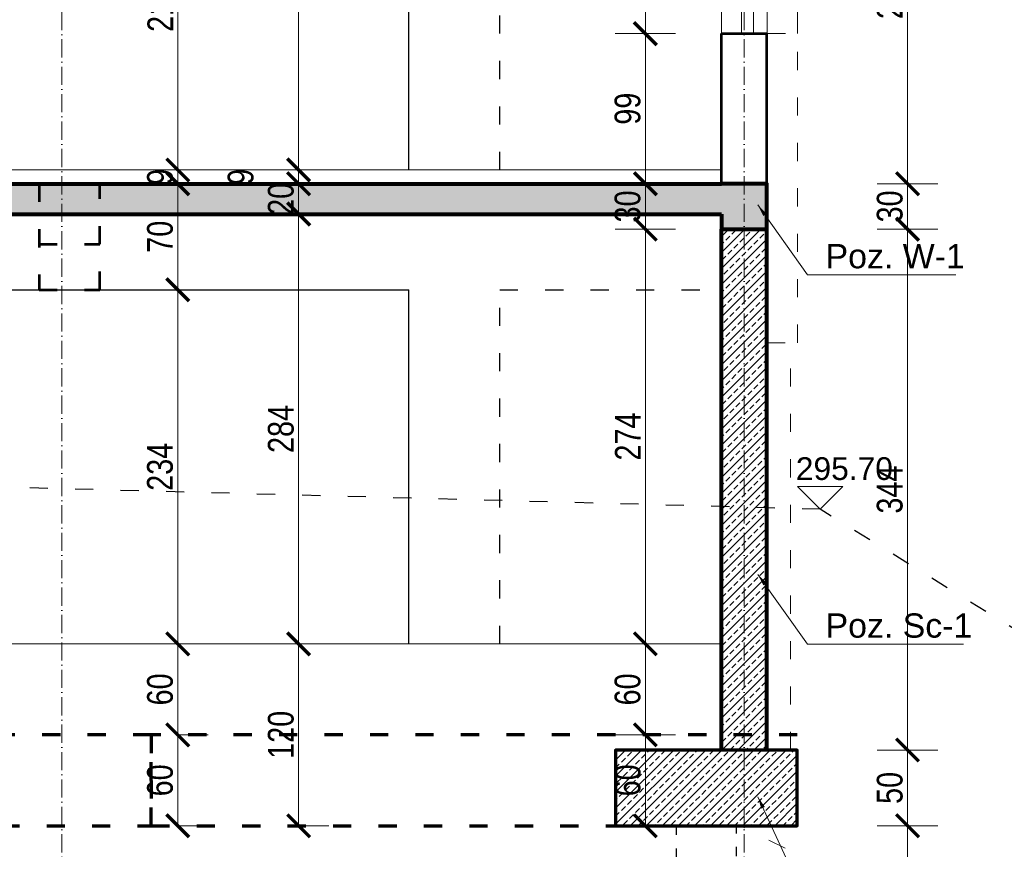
# Model space of a CAD drawing. Header units: inches. Extents: x 201967 to 338763, y -32705 to 30884.
# Tile 3 of 236: x 321519 to 322169, y -26561 to -26013. Entities that reach past the tile are written whole.
import ezdxf
from ezdxf.enums import TextEntityAlignment as Align

# ---------------------------------------------------------------- set-up
doc = ezdxf.new("R2010")
doc.units = ezdxf.units.IN
doc.header["$MEASUREMENT"] = 0
doc.linetypes.add('ACAD_ISO03W100', pattern=[30, 12, -18])
doc.linetypes.add('ACAD_ISO10W100', pattern=[18, 12, -3, 0, -3])
for name, color, linetype, lineweight in [('01 a KONSTRUKCJA żelbet', 94, 'Continuous', 80), ('01 a1 KONSTRUKCJA żelebet', 200, 'Continuous', 53), ('01 c KONSTRUKCJA ławy', 45, 'Continuous', 70), ('01h3 KONSTRUKCJA pozycje słupy', 252, 'Continuous', 13), ('11 OSIE ściany', 2, 'ACAD_ISO10W100', 5), ('12 PRZERYWANE 1', 73, 'ACAD_ISO03W100', 9), ('1_OpisPomieszczen', 120, 'Continuous', 9), ('20 KRESKOWANIE ścian', 63, 'Continuous', 5), ('30 WIDOK 1 005', 5, 'Continuous', 5), ('33 WIDOK 4 025', 151, 'Continuous', 25), ('34 WIDOK 5 030', 13, 'Continuous', 30), ('50 OPIS 1', 130, 'Continuous', 9), ('90 WYMIAR', 155, 'Continuous', 9), ('okna', 5, 'Continuous', 0), ('pale', 1, 'Continuous', 30)]:
    doc.layers.add(name, color=color, linetype=linetype, lineweight=lineweight)
doc.styles.add('100 arial', font='arial.ttf', dxfattribs={"width": 0.8, "height": 17})
doc.styles.add('OPIS', font='arial.ttf')
doc.styles.add('RomanS', font='romans.shx')
doc.styles.add('WYMIAR-50 (15pkt) arial', font='arial.ttf', dxfattribs={"height": 15})
doc.dimstyles.new('100', dxfattribs={"dimscale": 10, "dimtxt": 17, "dimasz": 1.5, "dimexe": 2, "dimexo": 2, "dimgap": 0.3, "dimtad": 1, "dimdec": 1, "dimrnd": 0.5, "dimdsep": 46, "dimtxsty": '100 arial', "dimblk": 'ARCHTICK', "dimcen": 10, "dimclrd": 256, "dimclre": 256, "dimclrt": 256, "dimadec": 0, "dimazin": 0, "dimtfac": 1, "dimtdec": 1, "dimtix": 1, "dimtmove": 1, "dimatfit": 3, "dimfxl": 2, "dimfxlon": 1, "dimtolj": 1, "dimarcsym": 0})
doc.dimstyles.new('DIM100txt12', dxfattribs={"dimtxt": 12, "dimasz": 1.05, "dimexe": 0, "dimexo": 8, "dimgap": 4, "dimtad": 1, "dimdec": 7, "dimrnd": 0.5, "dimdsep": 46, "dimtxsty": 'RomanS', "dimblk1": 'DIM', "dimblk2": 'DIM', "dimsah": 1, "dimcen": 0.09, "dimse1": 1, "dimse2": 1, "dimclrt": 256, "dimadec": 1, "dimazin": 0, "dimtfac": 1, "dimtdec": 7, "dimtix": 1, "dimtofl": 0, "dimtmove": 2, "dimatfit": 3, "dimfxl": 1, "dimtolj": 1, "dimtzin": 0, "dimarcsym": 0})
pattern_1 = [(45, (-320971.5204662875, 26121.34980860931), (-5.303300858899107, 5.303300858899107), []), (45, (-320966.2171654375, 26121.34980860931), (-5.303300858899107, 5.303300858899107), [3.75, -1.875])]

# ---------------------------------------------------------------- blocks, each defined once
blk = doc.blocks.new('_ARCHTICK')
at = {"color": 0, "linetype": 'ByBlock', "const_width": 0.15}
blk.add_lwpolyline([(-0.5, -0.5), (0.5, 0.5)], dxfattribs=at)
blk = doc.blocks.new('*D2290')
at = {"layer": '90 WYMIAR', "lineweight": -2, "transparency": 16777216}
for p, q in [((751.305477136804, 275.083163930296), (711.3054771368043, 275.083163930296)), ((731.3054771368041, 9.083163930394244), (731.3054771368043, 275.083163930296)), ((751.3054771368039, 9.083163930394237), (711.3054771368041, 9.083163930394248))]:
    blk.add_line(p, q, dxfattribs=at)
at = {"layer": 'Defpoints', "color": 0, "transparency": 16777216}
for p in [(731.3054771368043, 275.083163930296), (810.2177091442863, 275.083163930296, -1.15710498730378e-05), (810.2177091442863, 9.083163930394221, 1.157104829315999e-05)]:
    blk.add_point(p, dxfattribs=at)
at = {"layer": '90 WYMIAR', "lineweight": -2, "transparency": 16777216, "xscale": 15, "yscale": 15, "zscale": 15}
for p, rotation in [((731.3054771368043, 275.083163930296), 90), ((731.3054771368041, 9.083163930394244), 270)]:
    blk.add_blockref('_ARCHTICK', p, dxfattribs=dict(at, rotation=rotation))
at = {"layer": '90 WYMIAR', "transparency": 16777216, "insert": (719.6257363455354, 142.0831639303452), "char_height": 17, "attachment_point": 5, "rotation": 90, "style": '100 arial'}
blk.add_mtext('\\A1;266', dxfattribs=at)
blk = doc.blocks.new('*D2291')
at = {"layer": '90 WYMIAR', "lineweight": -2, "transparency": 16777216}
for p, q in [((671.5431700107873, 223.0831639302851), (631.5431700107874, 223.0831639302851)), ((651.5431700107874, 223.0831639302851), (651.5431700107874, 9.08316393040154)), ((671.5431700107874, 9.083163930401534), (631.5431700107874, 9.083163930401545))]:
    blk.add_line(p, q, dxfattribs=at)
at = {"layer": 'Defpoints', "color": 0, "transparency": 16777216}
for p in [(804.0253243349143, 223.0831639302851, -1.157104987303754e-05), (651.5431700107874, 9.08316393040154), (797.7925159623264, 9.083163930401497)]:
    blk.add_point(p, dxfattribs=at)
at = {"layer": '90 WYMIAR', "lineweight": -2, "transparency": 16777216, "xscale": 15, "yscale": 15, "zscale": 15}
for p, rotation in [((651.5431700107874, 223.0831639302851), 90), ((651.5431700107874, 9.08316393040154), 270)]:
    blk.add_blockref('_ARCHTICK', p, dxfattribs=dict(at, rotation=rotation))
at = {"layer": '90 WYMIAR', "transparency": 16777216, "insert": (640.0083814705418, 116.0831639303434), "char_height": 17, "attachment_point": 5, "rotation": 90, "style": '100 arial'}
blk.add_mtext('\\A1;214', dxfattribs=at)
blk = doc.blocks.new('*D2314')
at = {"layer": '90 WYMIAR', "lineweight": -2, "transparency": 16777216}
for p, q in [((751.305477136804, 9.083163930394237), (711.3054771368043, 9.083163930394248)), ((731.3054771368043, 9.083163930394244), (731.3054771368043, -3.719581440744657e-14)), ((711.3054771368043, -3.15302755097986e-14), (751.3054771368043, -4.286135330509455e-14))]:
    blk.add_line(p, q, dxfattribs=at)
at = {"layer": 'Defpoints', "color": 0, "transparency": 16777216}
for p in [(810.2177091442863, 9.083163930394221, 1.157104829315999e-05), (600.0000000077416, 0), (731.3054771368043, -3.719581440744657e-14)]:
    blk.add_point(p, dxfattribs=at)
at = {"layer": '90 WYMIAR', "lineweight": -2, "transparency": 16777216, "xscale": 15, "yscale": 15, "zscale": 15}
for p, rotation in [((731.3054771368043, 9.083163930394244), 90), ((731.3054771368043, -3.719581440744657e-14), 270)]:
    blk.add_blockref('_ARCHTICK', p, dxfattribs=dict(at, rotation=rotation))
at = {"layer": '90 WYMIAR', "transparency": 16777216, "insert": (693.0909478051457, 4.541581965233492), "char_height": 17, "attachment_point": 5, "rotation": 90, "style": '100 arial'}
blk.add_mtext('\\A1;9', dxfattribs=at)
blk = doc.blocks.new('*D2315')
at = {"layer": '90 WYMIAR', "lineweight": -2, "transparency": 16777216}
for p, q in [((731.3054771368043, -3.719581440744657e-14), (731.3054771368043, 14.99999999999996)), ((711.3054771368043, -3.15302755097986e-14), (751.3054771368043, -4.286135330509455e-14)), ((731.3054771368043, -3.719581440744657e-14), (731.3054771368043, -20.00000000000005)), ((711.3054771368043, -20.00000000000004), (751.3054771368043, -20.00000000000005)), ((731.3054771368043, -20.00000000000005), (731.3054771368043, -35.00000000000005))]:
    blk.add_line(p, q, dxfattribs=at)
at = {"layer": 'Defpoints', "color": 0, "transparency": 16777216}
for p in [(600.0000000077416, 0), (559.5000000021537, -20), (731.3054771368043, -20.00000000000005)]:
    blk.add_point(p, dxfattribs=at)
at = {"layer": '90 WYMIAR', "lineweight": -2, "transparency": 16777216, "xscale": 15, "yscale": 15, "zscale": 15}
for p, rotation in [((731.3054771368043, -3.719581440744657e-14), 270), ((731.3054771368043, -20.00000000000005), 90)]:
    blk.add_blockref('_ARCHTICK', p, dxfattribs=dict(at, rotation=rotation))
at = {"layer": '90 WYMIAR', "transparency": 16777216, "insert": (719.6257363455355, -9.999999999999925), "char_height": 17, "attachment_point": 5, "rotation": 90, "style": '100 arial'}
blk.add_mtext('\\A1;20', dxfattribs=at)
blk = doc.blocks.new('*D2316')
at = {"layer": '90 WYMIAR', "lineweight": -2, "transparency": 16777216}
for p, q in [((711.3054771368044, -20.00000000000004), (751.3054771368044, -20.00000000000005)), ((731.3054771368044, -20.00000000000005), (731.3054771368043, -303.8336721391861)), ((751.3054771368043, -303.8336721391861), (711.3054771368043, -303.8336721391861))]:
    blk.add_line(p, q, dxfattribs=at)
at = {"layer": 'Defpoints', "color": 0, "transparency": 16777216}
for p in [(559.5000000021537, -20), (731.3054771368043, -303.8336721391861), (804.0253243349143, -303.8336721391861)]:
    blk.add_point(p, dxfattribs=at)
at = {"layer": '90 WYMIAR', "lineweight": -2, "transparency": 16777216, "xscale": 15, "yscale": 15, "zscale": 15}
for p, rotation in [((731.3054771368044, -20.00000000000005), 90), ((731.3054771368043, -303.8336721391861), 270)]:
    blk.add_blockref('_ARCHTICK', p, dxfattribs=dict(at, rotation=rotation))
at = {"layer": '90 WYMIAR', "transparency": 16777216, "insert": (719.6257363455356, -161.916836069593), "char_height": 17, "attachment_point": 5, "rotation": 90, "style": '100 arial'}
blk.add_mtext('\\A1;284', dxfattribs=at)
blk = doc.blocks.new('*D2298')
at = {"layer": '90 WYMIAR', "lineweight": -2, "transparency": 16777216}
for p, q in [((651.5431700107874, 9.08316393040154), (651.5431700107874, 24.08316393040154)), ((671.5431700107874, 9.083163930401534), (631.5431700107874, 9.083163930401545)), ((651.5431700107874, 9.08316393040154), (651.5431700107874, -1.460099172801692e-14)), ((631.5431700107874, -8.935452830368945e-15), (671.5431700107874, -2.02665306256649e-14)), ((651.5431700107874, -1.460099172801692e-14), (651.5431700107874, -15.00000000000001))]:
    blk.add_line(p, q, dxfattribs=at)
at = {"layer": 'Defpoints', "color": 0, "transparency": 16777216}
for p in [(797.7925159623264, 9.083163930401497), (600.0000000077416, 0), (651.5431700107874, -1.460099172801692e-14)]:
    blk.add_point(p, dxfattribs=at)
at = {"layer": '90 WYMIAR', "lineweight": -2, "transparency": 16777216, "xscale": 15, "yscale": 15, "zscale": 15}
for p, rotation in [((651.5431700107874, 9.08316393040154), 270), ((651.5431700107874, -1.460099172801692e-14), 90)]:
    blk.add_blockref('_ARCHTICK', p, dxfattribs=dict(at, rotation=rotation))
at = {"layer": '90 WYMIAR', "transparency": 16777216, "insert": (639.8634292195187, 4.541581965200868), "char_height": 17, "attachment_point": 5, "rotation": 90, "style": '100 arial'}
blk.add_mtext('\\A1;9', dxfattribs=at)
blk = doc.blocks.new('*D2299')
at = {"layer": '90 WYMIAR', "lineweight": -2, "transparency": 16777216}
for p, q in [((631.5431700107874, -8.935452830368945e-15), (671.5431700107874, -2.02665306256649e-14)), ((651.5431700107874, -1.460099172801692e-14), (651.5431700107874, -69.99999999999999)), ((671.5431700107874, -69.99999999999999), (631.5431700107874, -69.99999999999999))]:
    blk.add_line(p, q, dxfattribs=at)
at = {"layer": 'Defpoints', "color": 0, "transparency": 16777216}
for p in [(600.0000000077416, 0), (651.5431700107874, -69.99999999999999), (731.3054771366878, -70)]:
    blk.add_point(p, dxfattribs=at)
at = {"layer": '90 WYMIAR', "lineweight": -2, "transparency": 16777216, "xscale": 15, "yscale": 15, "zscale": 15}
for p, rotation in [((651.5431700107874, -1.460099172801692e-14), 90), ((651.5431700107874, -69.99999999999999), 270)]:
    blk.add_blockref('_ARCHTICK', p, dxfattribs=dict(at, rotation=rotation))
at = {"layer": '90 WYMIAR', "transparency": 16777216, "insert": (639.8634292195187, -34.9999999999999), "char_height": 17, "attachment_point": 5, "rotation": 90, "style": '100 arial'}
blk.add_mtext('\\A1;70', dxfattribs=at)
blk = doc.blocks.new('*D2300')
at = {"layer": '90 WYMIAR', "lineweight": -2, "transparency": 16777216}
for p, q in [((671.5431700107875, -69.99999999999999), (631.5431700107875, -69.99999999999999)), ((651.5431700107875, -69.99999999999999), (651.5431700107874, -303.8336721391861)), ((671.5431700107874, -303.8336721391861), (631.5431700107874, -303.833672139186))]:
    blk.add_line(p, q, dxfattribs=at)
at = {"layer": 'Defpoints', "color": 0, "transparency": 16777216}
for p in [(731.3054771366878, -70), (651.5431700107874, -303.8336721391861), (711.3054771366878, -303.8336721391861)]:
    blk.add_point(p, dxfattribs=at)
at = {"layer": '90 WYMIAR', "lineweight": -2, "transparency": 16777216, "xscale": 15, "yscale": 15, "zscale": 15}
for p, rotation in [((651.5431700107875, -69.99999999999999), 90), ((651.5431700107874, -303.8336721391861), 270)]:
    blk.add_blockref('_ARCHTICK', p, dxfattribs=dict(at, rotation=rotation))
at = {"layer": '90 WYMIAR', "transparency": 16777216, "insert": (639.8576311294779, -186.9168360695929), "char_height": 17, "attachment_point": 5, "rotation": 90, "style": '100 arial'}
blk.add_mtext('\\A1;234', dxfattribs=at)
blk = doc.blocks.new('*D2322')
at = {"layer": '90 WYMIAR', "lineweight": -2, "transparency": 16777216}
for p, q in [((1113.225870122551, 249.0831639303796), (1153.225870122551, 249.0831639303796)), ((1133.225870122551, 249.0831639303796), (1133.225870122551, 3.611689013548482e-12)), ((1113.225870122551, 3.61735455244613e-12), (1153.225870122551, 3.606023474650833e-12))]:
    blk.add_line(p, q, dxfattribs=at)
at = {"layer": 'Defpoints', "color": 0, "transparency": 16777216}
for p in [(1040.71394548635, 249.0831639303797), (1040.419893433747, 3.637978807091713e-12), (1133.225870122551, 3.611689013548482e-12)]:
    blk.add_point(p, dxfattribs=at)
at = {"layer": '90 WYMIAR', "lineweight": -2, "transparency": 16777216, "xscale": 15, "yscale": 15, "zscale": 15}
for p, rotation in [((1133.225870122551, 249.0831639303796), 90), ((1133.225870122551, 3.611689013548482e-12), 270)]:
    blk.add_blockref('_ARCHTICK', p, dxfattribs=dict(at, rotation=rotation))
at = {"layer": '90 WYMIAR', "transparency": 16777216, "insert": (1121.546129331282, 124.5415819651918), "char_height": 17, "attachment_point": 5, "rotation": 90, "style": '100 arial'}
blk.add_mtext('\\A1;249', dxfattribs=at)
blk = doc.blocks.new('*U1124')
blk.add_lwpolyline([(-15, 15), (0, 0), (15, 15), (-15, 15)])
at = {"style": 'WYMIAR-50 (15pkt) arial', "flags": 8}
blk.add_attdef('DETAIL#', text='', height=15, dxfattribs=at).set_placement((-16.13640432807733, 14.81736566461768), align=Align.BOTTOM_LEFT)
blk = doc.blocks.new('*D2323')
at = {"layer": '90 WYMIAR', "lineweight": -2, "transparency": 16777216}
for p, q in [((980.155790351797, -29.99999999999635), (940.155790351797, -29.99999999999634)), ((960.155790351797, -29.99999999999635), (960.1557903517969, -303.8336721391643)), ((980.1557903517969, -303.8336721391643), (940.1557903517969, -303.8336721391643))]:
    blk.add_line(p, q, dxfattribs=at)
at = {"layer": 'Defpoints', "color": 0, "transparency": 16777216}
for p in [(1010.419893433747, -29.99999999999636), (960.1557903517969, -303.8336721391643), (1010.419893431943, -303.8336721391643)]:
    blk.add_point(p, dxfattribs=at)
at = {"layer": '90 WYMIAR', "lineweight": -2, "transparency": 16777216, "xscale": 15, "yscale": 15, "zscale": 15}
for p, rotation in [((960.155790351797, -29.99999999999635), 90), ((960.1557903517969, -303.8336721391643), 270)]:
    blk.add_blockref('_ARCHTICK', p, dxfattribs=dict(at, rotation=rotation))
at = {"layer": '90 WYMIAR', "transparency": 16777216, "insert": (948.6210018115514, -166.9168360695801), "char_height": 17, "attachment_point": 5, "rotation": 90, "style": '100 arial'}
blk.add_mtext('\\A1;274', dxfattribs=at)
blk = doc.blocks.new('*D2324')
at = {"layer": '90 WYMIAR', "lineweight": -2, "transparency": 16777216}
for p, q in [((980.1557903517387, -303.8336721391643), (940.1557903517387, -303.8336721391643)), ((960.1557903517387, -303.8336721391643), (960.1557903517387, -363.9168360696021)), ((980.1557903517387, -363.9168360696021), (940.1557903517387, -363.9168360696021))]:
    blk.add_line(p, q, dxfattribs=at)
at = {"layer": 'Defpoints', "color": 0, "transparency": 16777216}
for p in [(1010.419893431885, -303.8336721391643), (960.1557903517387, -363.9168360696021), (1060.419893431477, -363.9168360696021)]:
    blk.add_point(p, dxfattribs=at)
at = {"layer": '90 WYMIAR', "lineweight": -2, "transparency": 16777216, "xscale": 15, "yscale": 15, "zscale": 15}
for p, rotation in [((960.1557903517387, -303.8336721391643), 90), ((960.1557903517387, -363.9168360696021), 270)]:
    blk.add_blockref('_ARCHTICK', p, dxfattribs=dict(at, rotation=rotation))
at = {"layer": '90 WYMIAR', "transparency": 16777216, "insert": (948.4760495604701, -333.875254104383), "char_height": 17, "attachment_point": 5, "rotation": 90, "style": '100 arial'}
blk.add_mtext('\\A1;60', dxfattribs=at)
blk = doc.blocks.new('*D2325')
at = {"layer": '90 WYMIAR', "lineweight": -2, "transparency": 16777216}
for p, q in [((980.1557903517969, -363.9168360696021), (940.1557903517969, -363.9168360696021)), ((960.1557903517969, -363.9168360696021), (960.1557903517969, -423.9168360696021)), ((980.1557903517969, -423.9168360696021), (940.1557903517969, -423.9168360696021))]:
    blk.add_line(p, q, dxfattribs=at)
at = {"layer": 'Defpoints', "color": 0, "transparency": 16777216}
for p in [(1060.419893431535, -363.9168360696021), (960.1557903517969, -423.9168360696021), (1060.419893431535, -423.9168360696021)]:
    blk.add_point(p, dxfattribs=at)
at = {"layer": '90 WYMIAR', "lineweight": -2, "transparency": 16777216, "xscale": 15, "yscale": 15, "zscale": 15}
for p, rotation in [((960.1557903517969, -363.9168360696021), 90), ((960.1557903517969, -423.9168360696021), 270)]:
    blk.add_blockref('_ARCHTICK', p, dxfattribs=dict(at, rotation=rotation))
at = {"layer": '90 WYMIAR', "transparency": 16777216, "insert": (948.4760495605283, -393.916836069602), "char_height": 17, "attachment_point": 5, "rotation": 90, "style": '100 arial'}
blk.add_mtext('\\A1;60', dxfattribs=at)
blk = doc.blocks.new('*D2327')
at = {"layer": '90 WYMIAR', "lineweight": -2, "transparency": 16777216}
for p, q in [((980.1557903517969, 249.0831639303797), (940.1557903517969, 249.0831639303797)), ((960.1557903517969, 249.0831639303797), (960.1557903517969, 99.08316393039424)), ((980.1557903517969, 99.08316393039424), (940.1557903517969, 99.08316393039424))]:
    blk.add_line(p, q, dxfattribs=at)
at = {"layer": 'Defpoints', "color": 0, "transparency": 16777216}
for p in [(1010.419893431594, 249.0831639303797), (960.1557903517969, 99.08316393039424), (1010.419893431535, 99.08316393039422)]:
    blk.add_point(p, dxfattribs=at)
at = {"layer": '90 WYMIAR', "lineweight": -2, "transparency": 16777216, "xscale": 15, "yscale": 15, "zscale": 15}
for p, rotation in [((960.1557903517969, 249.0831639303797), 90), ((960.1557903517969, 99.08316393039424), 270)]:
    blk.add_blockref('_ARCHTICK', p, dxfattribs=dict(at, rotation=rotation))
at = {"layer": '90 WYMIAR', "transparency": 16777216, "insert": (948.4760495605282, 174.0831639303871), "char_height": 17, "attachment_point": 5, "rotation": 90, "style": '100 arial'}
blk.add_mtext('\\A1;150', dxfattribs=at)
blk = doc.blocks.new('*D2328')
at = {"layer": '90 WYMIAR', "lineweight": -2, "transparency": 16777216}
for p, q in [((980.1557903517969, 99.08316393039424), (940.1557903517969, 99.08316393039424)), ((960.1557903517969, 99.08316393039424), (960.1557903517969, 1.423866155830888e-14)), ((980.1557903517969, 8.5731226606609e-15), (940.1557903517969, 1.990420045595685e-14))]:
    blk.add_line(p, q, dxfattribs=at)
at = {"layer": 'Defpoints', "color": 0, "transparency": 16777216}
for p in [(1010.419893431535, 99.08316393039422), (960.1557903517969, 1.423866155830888e-14), (1010.419893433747, 0)]:
    blk.add_point(p, dxfattribs=at)
at = {"layer": '90 WYMIAR', "lineweight": -2, "transparency": 16777216, "xscale": 15, "yscale": 15, "zscale": 15}
for p, rotation in [((960.1557903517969, 99.08316393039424), 90), ((960.1557903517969, 1.423866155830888e-14), 270)]:
    blk.add_blockref('_ARCHTICK', p, dxfattribs=dict(at, rotation=rotation))
at = {"layer": '90 WYMIAR', "transparency": 16777216, "insert": (948.4760495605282, 49.54158196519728), "char_height": 17, "attachment_point": 5, "rotation": 90, "style": '100 arial'}
blk.add_mtext('\\A1;99', dxfattribs=at)
blk = doc.blocks.new('*D2329')
at = {"layer": '90 WYMIAR', "lineweight": -2, "transparency": 16777216}
for p, q in [((980.1557903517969, 8.5731226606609e-15), (940.1557903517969, 1.990420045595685e-14)), ((960.1557903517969, 1.423866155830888e-14), (960.1557903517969, -29.99999999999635)), ((980.1557903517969, -29.99999999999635), (940.1557903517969, -29.99999999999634))]:
    blk.add_line(p, q, dxfattribs=at)
at = {"layer": 'Defpoints', "color": 0, "transparency": 16777216}
for p in [(1010.419893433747, 0), (960.1557903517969, -29.99999999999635), (1010.419893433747, -29.99999999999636)]:
    blk.add_point(p, dxfattribs=at)
at = {"layer": '90 WYMIAR', "lineweight": -2, "transparency": 16777216, "xscale": 15, "yscale": 15, "zscale": 15}
for p, rotation in [((960.1557903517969, 1.423866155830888e-14), 90), ((960.1557903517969, -29.99999999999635), 270)]:
    blk.add_blockref('_ARCHTICK', p, dxfattribs=dict(at, rotation=rotation))
at = {"layer": '90 WYMIAR', "transparency": 16777216, "insert": (948.4702514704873, -14.99999999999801), "char_height": 17, "attachment_point": 5, "rotation": 90, "style": '100 arial'}
blk.add_mtext('\\A1;30', dxfattribs=at)
blk = doc.blocks.new('*D2301')
at = {"layer": '90 WYMIAR', "lineweight": -2, "transparency": 16777216}
for p, q in [((751.3054771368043, -303.8336721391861), (711.3054771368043, -303.8336721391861)), ((731.3054771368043, -303.8336721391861), (731.3054771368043, -423.9168360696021)), ((729.0254015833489, -423.9168360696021), (751.3054771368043, -423.9168360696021))]:
    blk.add_line(p, q, dxfattribs=at)
at = {"layer": 'Defpoints', "color": 0, "transparency": 16777216}
for p in [(804.0253243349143, -303.8336721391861), (709.0254015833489, -423.9168360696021), (731.3054771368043, -423.9168360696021)]:
    blk.add_point(p, dxfattribs=at)
at = {"layer": '90 WYMIAR', "lineweight": -2, "transparency": 16777216, "xscale": 15, "yscale": 15, "zscale": 15}
for p, rotation in [((731.3054771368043, -303.8336721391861), 90), ((731.3054771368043, -423.9168360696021), 270)]:
    blk.add_blockref('_ARCHTICK', p, dxfattribs=dict(at, rotation=rotation))
at = {"layer": '90 WYMIAR', "transparency": 16777216, "insert": (719.6257363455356, -363.875254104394), "char_height": 17, "attachment_point": 5, "rotation": 90, "style": '100 arial'}
blk.add_mtext('\\A1;120', dxfattribs=at)
blk = doc.blocks.new('*D2330')
at = {"layer": '90 WYMIAR', "lineweight": -2, "transparency": 16777216}
for p, q in [((1113.225870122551, 3.61735455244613e-12), (1153.225870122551, 3.606023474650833e-12)), ((1133.225870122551, 3.611689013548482e-12), (1133.225870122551, -29.99999999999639)), ((1113.225870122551, -29.99999999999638), (1153.225870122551, -29.99999999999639))]:
    blk.add_line(p, q, dxfattribs=at)
at = {"layer": 'Defpoints', "color": 0, "transparency": 16777216}
for p in [(1040.419893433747, 3.637978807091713e-12), (1040.419893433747, -29.99999999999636), (1133.225870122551, -29.99999999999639)]:
    blk.add_point(p, dxfattribs=at)
at = {"layer": '90 WYMIAR', "lineweight": -2, "transparency": 16777216, "xscale": 15, "yscale": 15, "zscale": 15}
for p, rotation in [((1133.225870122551, 3.611689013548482e-12), 90), ((1133.225870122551, -29.99999999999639), 270)]:
    blk.add_blockref('_ARCHTICK', p, dxfattribs=dict(at, rotation=rotation))
at = {"layer": '90 WYMIAR', "transparency": 16777216, "insert": (1121.540331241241, -14.99999999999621), "char_height": 17, "attachment_point": 5, "rotation": 90, "style": '100 arial'}
blk.add_mtext('\\A1;30', dxfattribs=at)
blk = doc.blocks.new('*D2331')
at = {"layer": '90 WYMIAR', "lineweight": -2, "transparency": 16777216}
for p, q in [((1113.225870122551, -29.99999999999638), (1153.225870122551, -29.99999999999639)), ((1133.225870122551, -29.99999999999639), (1133.225870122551, -373.9168360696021)), ((1113.225870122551, -373.9168360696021), (1153.225870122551, -373.9168360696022))]:
    blk.add_line(p, q, dxfattribs=at)
at = {"layer": 'Defpoints', "color": 0, "transparency": 16777216}
for p in [(1040.419893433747, -29.99999999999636), (1060.419893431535, -373.9168360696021), (1133.225870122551, -373.9168360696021)]:
    blk.add_point(p, dxfattribs=at)
at = {"layer": '90 WYMIAR', "lineweight": -2, "transparency": 16777216, "xscale": 15, "yscale": 15, "zscale": 15}
for p, rotation in [((1133.225870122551, -29.99999999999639), 90), ((1133.225870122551, -373.9168360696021), 270)]:
    blk.add_blockref('_ARCHTICK', p, dxfattribs=dict(at, rotation=rotation))
at = {"layer": '90 WYMIAR', "transparency": 16777216, "insert": (1121.540331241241, -201.9584180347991), "char_height": 17, "attachment_point": 5, "rotation": 90, "style": '100 arial'}
blk.add_mtext('\\A1;344', dxfattribs=at)
blk = doc.blocks.new('*D2332')
at = {"layer": '90 WYMIAR', "lineweight": -2, "transparency": 16777216}
for p, q in [((1113.225870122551, -373.9168360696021), (1153.225870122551, -373.9168360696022)), ((1133.225870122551, -373.9168360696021), (1133.225870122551, -423.9168360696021)), ((1113.225870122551, -423.9168360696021), (1153.225870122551, -423.9168360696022))]:
    blk.add_line(p, q, dxfattribs=at)
at = {"layer": 'Defpoints', "color": 0, "transparency": 16777216}
for p in [(1060.419893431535, -373.9168360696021), (1060.419893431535, -423.9168360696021), (1133.225870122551, -423.9168360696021)]:
    blk.add_point(p, dxfattribs=at)
at = {"layer": '90 WYMIAR', "lineweight": -2, "transparency": 16777216, "xscale": 15, "yscale": 15, "zscale": 15}
for p, rotation in [((1133.225870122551, -373.9168360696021), 90), ((1133.225870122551, -423.9168360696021), 270)]:
    blk.add_blockref('_ARCHTICK', p, dxfattribs=dict(at, rotation=rotation))
at = {"layer": '90 WYMIAR', "transparency": 16777216, "insert": (1121.546129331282, -398.916836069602), "char_height": 17, "attachment_point": 5, "rotation": 90, "style": '100 arial'}
blk.add_mtext('\\A1;50', dxfattribs=at)
blk = doc.blocks.new('*D2333')
at = {"layer": '90 WYMIAR', "lineweight": -2, "transparency": 16777216}
for p, q in [((1113.225870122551, -423.9168360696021), (1153.225870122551, -423.9168360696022)), ((1133.225870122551, -423.9168360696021), (1133.225870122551, -923.9168360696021)), ((1113.225870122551, -923.9168360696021), (1153.225870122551, -923.9168360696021))]:
    blk.add_line(p, q, dxfattribs=at)
at = {"layer": 'Defpoints', "color": 0, "transparency": 16777216}
for p in [(1060.419893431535, -423.9168360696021), (1020.419893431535, -923.9168360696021), (1133.225870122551, -923.9168360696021)]:
    blk.add_point(p, dxfattribs=at)
at = {"layer": '90 WYMIAR', "lineweight": -2, "transparency": 16777216, "xscale": 15, "yscale": 15, "zscale": 15}
for p, rotation in [((1133.225870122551, -423.9168360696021), 90), ((1133.225870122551, -923.9168360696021), 270)]:
    blk.add_blockref('_ARCHTICK', p, dxfattribs=dict(at, rotation=rotation))
at = {"layer": '90 WYMIAR', "transparency": 16777216, "insert": (1121.546129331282, -673.916836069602), "char_height": 17, "attachment_point": 5, "rotation": 90, "style": '100 arial'}
blk.add_mtext('\\A1;500', dxfattribs=at)
blk = doc.blocks.new('DIM')
for p, q in [((7.275957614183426e-12, -13.00000000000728), (7.275957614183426e-12, 12.99999999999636)), ((8.000000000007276, -7.275957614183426e-12), (-7.999999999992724, -7.275957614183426e-12))]:
    blk.add_line(p, q)
at = {"const_width": 1.714285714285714}
blk.add_lwpolyline([(5.714285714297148, 5.714285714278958), (-5.71428571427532, -5.71428571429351)], dxfattribs=at)
blk = doc.blocks.new('*D2334')
at = {"layer": '90 WYMIAR', "lineweight": -2, "transparency": 16777216}
for p, q in [((671.5431700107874, -303.8336721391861), (631.5431700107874, -303.833672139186)), ((651.5431700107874, -303.8336721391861), (651.5431700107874, -363.9168360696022)), ((651.5431700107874, -363.9168360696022), (671.5431700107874, -363.9168360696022))]:
    blk.add_line(p, q, dxfattribs=at)
at = {"layer": 'Defpoints', "color": 0, "transparency": 16777216}
for p in [(711.3054771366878, -303.8336721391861), (634.0254015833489, -363.9168360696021), (651.5431700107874, -363.9168360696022)]:
    blk.add_point(p, dxfattribs=at)
at = {"layer": '90 WYMIAR', "lineweight": -2, "transparency": 16777216, "xscale": 15, "yscale": 15, "zscale": 15}
for p, rotation in [((651.5431700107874, -303.8336721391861), 90), ((651.5431700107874, -363.9168360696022), 270)]:
    blk.add_blockref('_ARCHTICK', p, dxfattribs=dict(at, rotation=rotation))
at = {"layer": '90 WYMIAR', "transparency": 16777216, "insert": (639.8634292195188, -333.8752541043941), "char_height": 17, "attachment_point": 5, "rotation": 90, "style": '100 arial'}
blk.add_mtext('\\A1;60', dxfattribs=at)
blk = doc.blocks.new('*D2335')
at = {"layer": '90 WYMIAR', "lineweight": -2, "transparency": 16777216}
for p, q in [((651.5431700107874, -363.9168360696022), (671.5431700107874, -363.9168360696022)), ((651.5431700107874, -363.9168360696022), (651.5431700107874, -423.9168360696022)), ((651.5431700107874, -423.9168360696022), (671.5431700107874, -423.9168360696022))]:
    blk.add_line(p, q, dxfattribs=at)
at = {"layer": 'Defpoints', "color": 0, "transparency": 16777216}
for p in [(634.0254015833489, -363.9168360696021), (634.0253243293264, -423.9168360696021), (651.5431700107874, -423.9168360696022)]:
    blk.add_point(p, dxfattribs=at)
at = {"layer": '90 WYMIAR', "lineweight": -2, "transparency": 16777216, "xscale": 15, "yscale": 15, "zscale": 15}
for p, rotation in [((651.5431700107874, -363.9168360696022), 90), ((651.5431700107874, -423.9168360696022), 270)]:
    blk.add_blockref('_ARCHTICK', p, dxfattribs=dict(at, rotation=rotation))
at = {"layer": '90 WYMIAR', "transparency": 16777216, "insert": (639.8634292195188, -393.9168360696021), "char_height": 17, "attachment_point": 5, "rotation": 90, "style": '100 arial'}
blk.add_mtext('\\A1;60', dxfattribs=at)
blk = doc.blocks.new('1 przekrój D Jagielońska')
at = {"layer": '20 KRESKOWANIE ścian'}
h = blk.add_hatch(dxfattribs=at)
h.set_pattern_fill('ANSI33', color=256, scale=30)
h.set_pattern_definition(pattern_1)
h.paths.add_polyline_path([(1040.419893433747, 3.637978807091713e-12), (1010.419893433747, 3.637978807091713e-12), (-32.78229085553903, 0), (-32.78229085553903, -18), (-14.99999999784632, -18), (-14.99999999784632, -69.99999999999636), (15.00000000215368, -69.99999999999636), (15.00000000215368, -20), (1010.419893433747, -20), (1010.419893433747, -29.99999999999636), (1040.419893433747, -29.99999999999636)])
h = blk.add_hatch(dxfattribs=at)
h.set_pattern_fill('ANSI33', color=256, scale=30)
h.set_pattern_definition(pattern_1)
h.paths.add_polyline_path([(1040.419893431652, -29.99999999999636), (1010.419893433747, -29.99999999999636), (1010.419893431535, -373.9168360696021), (1040.419893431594, -373.9168360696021)])
h.paths.add_polyline_path([(1060.419893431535, -373.9168360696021), (940.4198934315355, -373.9168360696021), (940.4198934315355, -423.9168360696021), (1060.419893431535, -423.9168360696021)])
at = {"layer": '01 a KONSTRUKCJA żelbet'}
for p, q in [((-32.78229085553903, 0), (1010.419893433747, 0)), ((15.00000000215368, -20), (1010.419893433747, -20)), ((1010.419893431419, -373.9168360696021), (1010.419893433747, -29.99999999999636)), ((1040.419893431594, -373.9168360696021), (1040.419893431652, -29.99999999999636))]:
    blk.add_line(p, q, dxfattribs=at)
blk.add_lwpolyline([(1010.419893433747, -20), (1010.419893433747, -29.99999999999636), (1040.419893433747, -29.99999999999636), (1040.419893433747, 3.637978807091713e-12), (1010.419893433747, 3.637978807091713e-12)], dxfattribs=at)
at = {"layer": '01 a1 KONSTRUKCJA żelebet'}
for p, q in [((1010.419893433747, 3.637978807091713e-12), (1010.419893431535, 99.08316393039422)), ((1010.419893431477, 99.08316393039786), (1040.419893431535, 99.08316393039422)), ((1040.419893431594, 3.637978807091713e-12), (1040.419893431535, 99.08316393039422))]:
    blk.add_line(p, q, dxfattribs=at)
at = {"layer": '01 a1 KONSTRUKCJA żelebet', "linetype": 'ACAD_ISO03W100'}
for points in [[(560.0000000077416, -70), (600.0000000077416, -70), (600.0000000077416, 0), (560.0000000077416, 0)], [(560.0000000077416, -40), (600.0000000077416, -39.99999999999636), (600.0000000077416, 3.637978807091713e-12), (560.0000000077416, 0)]]:
    blk.add_lwpolyline(points, close=True, dxfattribs=at)
at = {"layer": '01 c KONSTRUKCJA ławy', "linetype": 'ACAD_ISO03W100'}
for points in [[(234.9999999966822, -423.9168360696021), (634.0254015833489, -423.9168360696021), (634.0254015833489, -363.9168360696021), (234.9999999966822, -363.9168360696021)], [(634.0253243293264, -423.9168360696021), (1060.419893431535, -423.9168360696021), (1060.419893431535, -363.9168360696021), (634.0253243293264, -363.9168360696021)]]:
    blk.add_lwpolyline(points, close=True, dxfattribs=at)
at = {"layer": '01 c KONSTRUKCJA ławy'}
blk.add_lwpolyline([(940.4198934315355, -423.9168360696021), (1060.419893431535, -423.9168360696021), (1060.419893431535, -373.9168360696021), (940.4198934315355, -373.9168360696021)], close=True, dxfattribs=at)
at = {"layer": '11 OSIE ściany'}
for p, q in [((574.9999999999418, -513.9168360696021), (574.9999999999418, 778.0831639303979)), ((1025.419893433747, -513.9168360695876), (1025.419893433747, 778.0831639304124))]:
    blk.add_line(p, q, dxfattribs=at)
at = {"layer": '12 PRZERYWANE 1'}
blk.add_line((3064.854827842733, -1444.916778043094), (1022.854943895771, -423.9168360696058), dxfattribs=at)
at = {"layer": '1_OpisPomieszczen', "color": 252}
blk.add_line((1060.618674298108, 99.08316393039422), (1060.618674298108, 249.0831639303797), dxfattribs=at)
blk.add_lwpolyline([(1010.419893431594, 249.0831639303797), (1040.41997067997, 249.0831639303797), (1040.458659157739, 99.08316393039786), (1010.381127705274, 99.08316393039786)], close=True, dxfattribs=at)
at = {"layer": '30 WIDOK 1 005', "linetype": 'ACAD_ISO03W100'}
for p, q in [((1040.71394548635, 99.08316393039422), (1060.618674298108, 99.08316393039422)), ((1060.61867429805, -105.0000000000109), (1060.618674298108, 99.08316393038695, 1.157104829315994e-05)), ((1040.41989343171, -105.0000000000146), (1060.61867429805, -105.0000000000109)), ((1055.924266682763, -373.9168360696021, 1.157104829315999e-05), (1055.924266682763, -105.0000000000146, 1.157104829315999e-05))]:
    blk.add_line(p, q, dxfattribs=at)
at = {"layer": '30 WIDOK 1 005'}
for p, q in [((-34.78229085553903, 9.083163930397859), (1010.419893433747, 9.083163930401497)), ((-34.78229085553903, -303.8336721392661), (1010.419893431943, -303.8336721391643))]:
    blk.add_line(p, q, dxfattribs=at)
at = {"layer": '33 WIDOK 4 025'}
for p, q in [((804.0253243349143, 9.083163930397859), (804.0253243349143, 223.0831639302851, -1.173556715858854e-05)), ((55.00000000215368, -70), (804.0253243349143, -70)), ((804.0253243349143, -303.8336721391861), (804.0253243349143, -70))]:
    blk.add_line(p, q, dxfattribs=at)
at = {"layer": '33 WIDOK 4 025', "linetype": 'ACAD_ISO03W100'}
for p, q in [((864.0254015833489, 9.083163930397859, 1.121436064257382e-05), (864.0254015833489, 223.0831639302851, -5.212057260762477e-07)), ((864.0254015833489, -303.8336721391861, 1.121436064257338e-05), (864.0254015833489, -70, 1.121436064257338e-05)), ((864.0254015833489, -70, 1.121436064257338e-05), (1009.852064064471, -70))]:
    blk.add_line(p, q, dxfattribs=at)
at = {"layer": '34 WIDOK 5 030', "linetype": 'ACAD_ISO03W100'}
blk.add_lwpolyline([(4612.064662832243, -1444.916778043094), (2741.40067815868, -1244.916778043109), (1075.611807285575, -214.9167780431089), (-34.78229085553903, -184.9167780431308)], dxfattribs=at)
at = {"layer": 'okna'}
blk.add_lwpolyline([(1031.636414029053, 99.08316393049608), (1031.636414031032, 249.0831639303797), (1023.636414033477, 249.083163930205), (1023.636414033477, 99.08316393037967)], close=True, dxfattribs=at)
at = {"layer": 'pale', "linetype": 'ACAD_ISO03W100', "ltscale": 0.5}
blk.add_lwpolyline([(980.4198934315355, -923.9168360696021), (1020.419893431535, -923.9168360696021), (1020.419893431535, -423.9168360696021), (980.4198934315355, -423.9168360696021)], close=True, dxfattribs=at)
at = {"layer": '50 OPIS 1'}
ref = blk.add_blockref('*U1124', (1075.611807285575, -214.9167780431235), dxfattribs=at)
ref.add_attrib('DETAIL#', '295.70', dxfattribs={"layer": '0', "height": 15, "style": 'WYMIAR-50 (15pkt) arial'}).set_placement((1059.475402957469, -200.0994123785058), align=Align.BOTTOM_LEFT)
at = {"layer": '01h3 KONSTRUKCJA pozycje słupy', "char_height": 16, "attachment_point": 4, "style": 'OPIS'}
for s, insert in [('Poz. W-1', (1079.102747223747, -47.93452427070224)), ('Poz. Sc-1', (1079.102747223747, -291.8139538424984))]:
    blk.add_mtext(s, dxfattribs=dict(at, insert=insert))
at = {"layer": '90 WYMIAR'}
for base, p1, p2, picture, middle in [((731.3054771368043, 275.083163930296), (810.2177091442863, 9.083163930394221, 1.157104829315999e-05), (810.2177091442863, 275.083163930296, -1.15710498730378e-05), '*D2290', (719.6257363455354, 142.0831639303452)), ((960.1557903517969, 99.08316393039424), (1010.419893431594, 249.0831639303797), (1010.419893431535, 99.08316393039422), '*D2327', (948.4760495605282, 174.0831639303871)), ((1133.225870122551, 3.611689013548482e-12), (1040.71394548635, 249.0831639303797), (1040.419893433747, 3.637978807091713e-12), '*D2322', (1121.546129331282, 124.5415819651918)), ((651.5431700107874, 9.08316393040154), (804.0253243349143, 223.0831639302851, -1.157104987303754e-05), (797.7925159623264, 9.083163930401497), '*D2291', (640.0083814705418, 116.0831639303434)), ((960.1557903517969, 1.423866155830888e-14), (1010.419893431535, 99.08316393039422), (1010.419893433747, 0), '*D2328', (948.4760495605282, 49.54158196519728)), ((651.5431700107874, -1.460099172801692e-14), (797.7925159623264, 9.083163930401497), (600.0000000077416, 0), '*D2298', (639.8634292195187, 4.541581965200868)), ((731.3054771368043, -20.00000000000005), (600.0000000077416, 0), (559.5000000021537, -20), '*D2315', (719.6257363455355, -9.999999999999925)), ((651.5431700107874, -69.99999999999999), (600.0000000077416, 0), (731.3054771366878, -70), '*D2299', (639.8634292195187, -34.9999999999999)), ((960.1557903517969, -29.99999999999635), (1010.419893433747, 0), (1010.419893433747, -29.99999999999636), '*D2329', (948.4702514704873, -14.99999999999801)), ((1133.225870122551, -29.99999999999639), (1040.419893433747, 3.637978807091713e-12), (1040.419893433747, -29.99999999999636), '*D2330', (1121.540331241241, -14.99999999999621)), ((731.3054771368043, -303.8336721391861), (559.5000000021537, -20), (804.0253243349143, -303.8336721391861), '*D2316', (719.6257363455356, -161.916836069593)), ((960.1557903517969, -303.8336721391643), (1010.419893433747, -29.99999999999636), (1010.419893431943, -303.8336721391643), '*D2323', (948.6210018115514, -166.9168360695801)), ((1133.225870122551, -373.9168360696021), (1040.419893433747, -29.99999999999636), (1060.419893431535, -373.9168360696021), '*D2331', (1121.540331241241, -201.9584180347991)), ((651.5431700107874, -303.8336721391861), (731.3054771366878, -70), (711.3054771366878, -303.8336721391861), '*D2300', (639.8576311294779, -186.9168360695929)), ((651.5431700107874, -363.9168360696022), (711.3054771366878, -303.8336721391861), (634.0254015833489, -363.9168360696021), '*D2334', (639.8634292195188, -333.8752541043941)), ((731.3054771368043, -423.9168360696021), (804.0253243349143, -303.8336721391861), (709.0254015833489, -423.9168360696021), '*D2301', (719.6257363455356, -363.875254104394)), ((651.5431700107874, -423.9168360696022), (634.0254015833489, -363.9168360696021), (634.0253243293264, -423.9168360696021), '*D2335', (639.8634292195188, -393.9168360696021)), ((960.1557903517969, -423.9168360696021), (1060.419893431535, -363.9168360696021), (1060.419893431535, -423.9168360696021), '*D2325', (948.4760495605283, -393.916836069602)), ((1133.225870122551, -423.9168360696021), (1060.419893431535, -373.9168360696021), (1060.419893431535, -423.9168360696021), '*D2332', (1121.546129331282, -398.916836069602)), ((1133.225870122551, -923.9168360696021), (1060.419893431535, -423.9168360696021), (1020.419893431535, -923.9168360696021), '*D2333', (1121.546129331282, -673.916836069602))]:
    dim = blk.add_linear_dim(base=base, p1=p1, p2=p2, angle=90, dimstyle='100', dxfattribs=at)
    dim.commit()
    dim.dimension.update_dxf_attribs({"geometry": picture, "text_midpoint": middle})
dim = blk.add_linear_dim(base=(731.3054771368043, -3.719581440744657e-14), p1=(810.2177091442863, 9.083163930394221, 1.157104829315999e-05), p2=(600.0000000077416, 0), angle=90, dimstyle='100', dxfattribs=at)
dim.commit()
dim.dimension.update_dxf_attribs({"geometry": '*D2314', "text_midpoint": (704.7706885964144, 4.54158196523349), "dimtype": 128})
dim = blk.add_linear_dim(base=(960.1557903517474, -363.9168360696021), p1=(1010.419893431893, -303.8336721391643), p2=(1060.419893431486, -363.9168360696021), angle=90, dimstyle='100', dxfattribs=at)
dim.commit()
dim.dimension.update_dxf_attribs({"geometry": '*D2324', "text_midpoint": (948.4760495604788, -333.875254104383), "insert": (8.753886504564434e-12, 0)})
at = {"layer": '01h3 KONSTRUKCJA pozycje słupy', "annotation_type": 0, "has_hookline": 1, "hookline_direction": 0}
for points, text_width in [([(1034.467439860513, -14.02837449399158), (1067.102747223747, -60.09823504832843), (1075.102747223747, -60.09823504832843)], 86.07912687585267), ([(1034.467439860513, -257.9078040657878), (1067.102747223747, -304.0868051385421), (1075.102747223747, -304.0868051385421)], 91.06684856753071), ([(1034.467439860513, -404.7379563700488), (1067.102747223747, -475.7995004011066), (1075.102747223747, -475.7995004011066)], 77.41336971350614)]:
    blk.add_leader(points, dimstyle='DIM100txt12', override={"dimasz": 8, "dimgap": 4, "dimtad": 1}, dxfattribs=dict(at, text_width=text_width))

msp = doc.modelspace()

# ---------------------------------------------------------------- block references
at = {"layer": '30 WIDOK 1 005'}
msp.add_blockref('1 przekrój D Jagielońska', (320971.5204662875, -26121.34980860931), dxfattribs=at)

doc.saveas('drawing.dxf')
